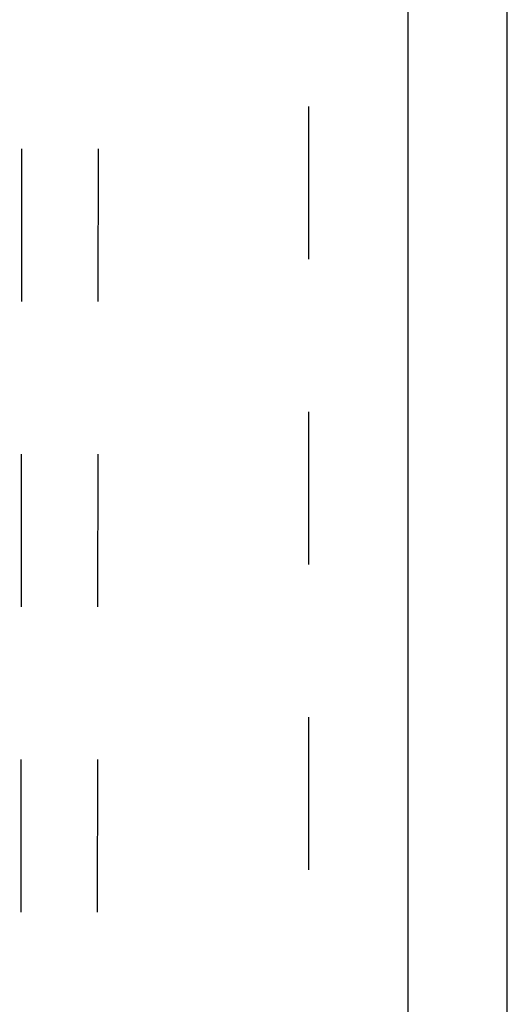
# Model space of a CAD drawing. Header units: inches. Extents: x 0 to 227, y 0 to 147.
# Tile 17 of 41: x 93 to 97, y 25 to 33. Entities that reach past the tile are written whole.
import ezdxf

# ---------------------------------------------------------------- set-up
doc = ezdxf.new("R2010")
doc.units = ezdxf.units.IN
doc.header["$LTSCALE"] = 12.466667
doc.header["$MEASUREMENT"] = 0
doc.linetypes.add('HIDDEN', pattern=[0.2, 0.1, -0.1])
doc.layers.get('0').update_dxf_attribs({"linetype": 'CONTINUOUS'})
doc.layers.add('02___PRT_ALL_AXES', color=7, linetype='CONTINUOUS')
doc.layers.add('DEFAULT_2', color=8, linetype='HIDDEN')

msp = doc.modelspace()

# ---------------------------------------------------------------- linework, layer by layer
at = {"color": 3, "linetype": 'Continuous'}
for p, q in [((97.1016, 10.4253), (97.1016, 100.2173)), ((96.2891, 97.4673), (96.2891, 17.1753))]:
    msp.add_line(p, q, dxfattribs=at)
at = {"layer": '02___PRT_ALL_AXES', "color": 8, "linetype": 'HIDDEN'}
for p, q in [((93.1646, 56.6344), (93.1188, 18.1345)), ((93.7896, 56.6337), (93.7438, 18.1337))]:
    msp.add_line(p, q, dxfattribs=at)
at = {"layer": 'DEFAULT_2', "color": 8, "linetype": 'HIDDEN'}
msp.add_line((95.4766, 96.8733), (95.4766, 17.7693), dxfattribs=at)

doc.saveas('drawing.dxf')
